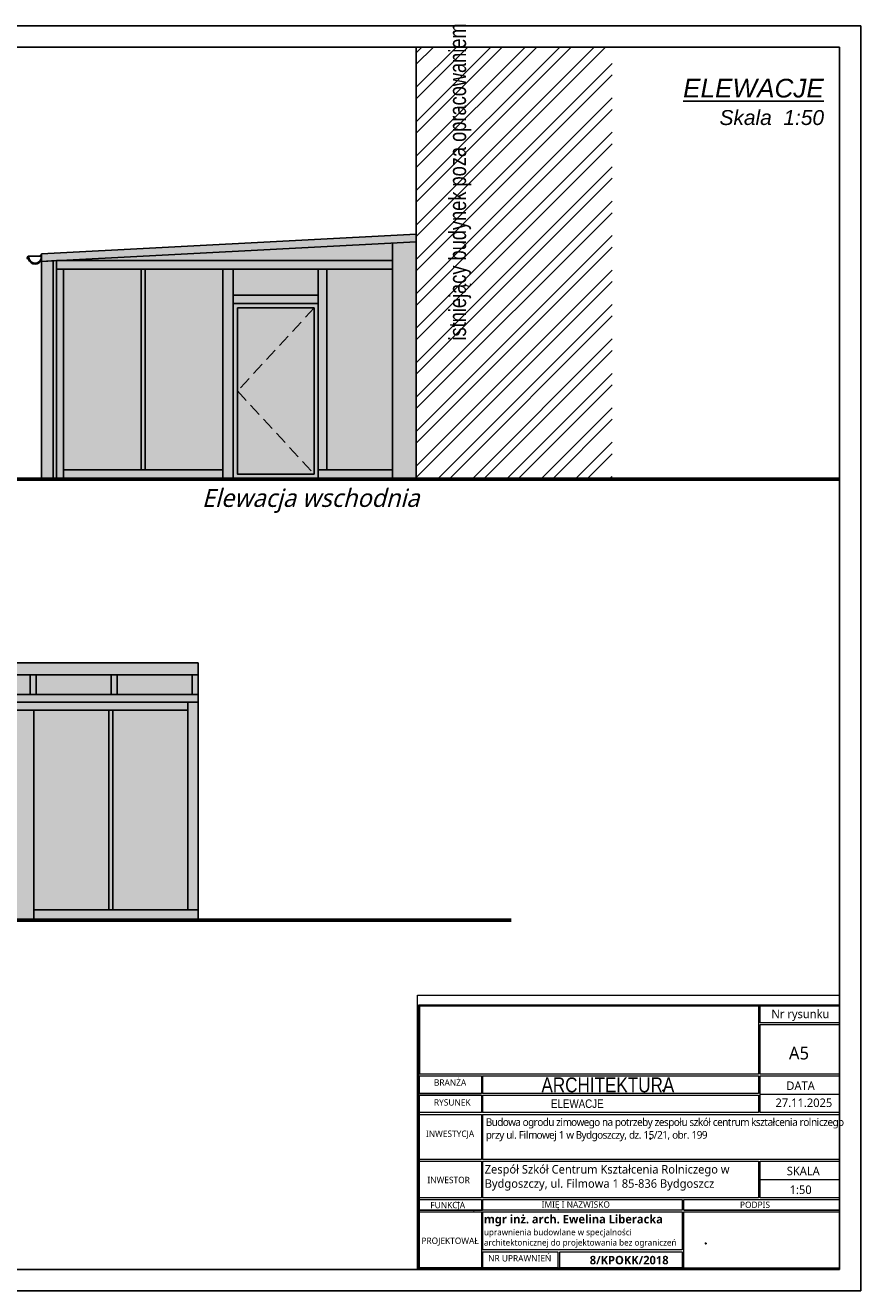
# Model space of a CAD drawing. Header units: millimetres. Extents: x 21303 to 26551, y 2599 to 8160.
# Tile 5 of 5: x 25571 to 26551, y 6675 to 8160. Entities that reach past the tile are written whole.
import ezdxf

# ---------------------------------------------------------------- set-up
doc = ezdxf.new("R2010")
doc.units = ezdxf.units.MM
doc.linetypes.add('1105-AUCH-KA-Auchan inw$0$DASHED2', pattern=[0.375, 0.25, -0.125])
doc.linetypes.add('OTKJ_A05', pattern=[2, 1.5, -0.5])
for name, color, linetype, lineweight in [('0-A-wymiary', 7, 'Continuous', 9), ('0. PRZEKROJOWA', 7, 'Continuous', 30), ('isa_V10520003E16E075_TUsr', 7, 'Continuous', 25), ('isa_V10520003E16E075_TUsr_19165818BF56C1D4', 5, 'OTKJ_A05', 25), ('opis', 241, 'Continuous', 13), ('Pikiety', 18, 'Continuous', 0), ('Punkty o określonej wysokości', 5, 'Continuous', 0), ('WYPELNIENIE', 252, 'Continuous', 18)]:
    doc.layers.add(name, color=color, linetype=linetype, lineweight=lineweight)
doc.layers.add('Znak północy', color=7, linetype='Continuous')
doc.styles.add('MÓJ', font='txt', dxfattribs={"width": 0.8, "height": 20})
doc.styles.add('tekst', font='txt', dxfattribs={"height": 20})

# ---------------------------------------------------------------- blocks, each defined once
blk = doc.blocks.new('OTRS_P05')
at = {"layer": 'isa_V10520003E16E075_TUsr', "true_color": 0x0a0909}
h = blk.add_hatch(color=18, dxfattribs=at)
h.dxf.hatch_style = 1
h.paths.add_polyline_path([(0.09, 0, 1), (-0.09, 0, 1)])
at = {"layer": 'isa_V10520003E16E075_TUsr', "color": 18, "true_color": 0x0a0909}
blk.add_lwpolyline([(0.09, 0, 1), (-0.09, 0, 1)], format="xyb", close=True, dxfattribs=at)
at = {"layer": 'isa_V10520003E16E075_TUsr_19165818BF56C1D4', "color": 18, "true_color": 0x0a0909}
blk.add_circle((0, 0), 0.09, dxfattribs=at)
blk = doc.blocks.new('OTRN_P05')
at = {"layer": 'isa_V10520003E16E075_TUsr', "true_color": 0x0a0909}
h = blk.add_hatch(color=18, dxfattribs=at)
h.dxf.hatch_style = 1
h.paths.add_polyline_path([(0.09, 0, 1), (-0.09, 0, 1)])
at = {"layer": 'isa_V10520003E16E075_TUsr', "color": 18, "true_color": 0x0a0909}
blk.add_lwpolyline([(0.09, 0, 1), (-0.09, 0, 1)], format="xyb", close=True, dxfattribs=at)
at = {"layer": 'isa_V10520003E16E075_TUsr_19165818BF56C1D4', "color": 18, "true_color": 0x0a0909}
blk.add_circle((0, 0), 0.09, dxfattribs=at)
blk = doc.blocks.new('SUPS01_08')
at = {"lineweight": 18, "true_color": 0x0000ff}
h = blk.add_hatch(color=5, dxfattribs=at)
h.dxf.hatch_style = 1
h.paths.add_polyline_path([(0.09, 0, 1), (-0.09, 0, 1)])
at = {"color": 18, "lineweight": 18, "true_color": 0x0a0909}
blk.add_circle((0, 0), 0.09, dxfattribs=at)

msp = doc.modelspace()

# ---------------------------------------------------------------- hatches: boundary and pattern name
at = {"true_color": 0x2e3234}
h = msp.add_hatch(color=250, dxfattribs=at)
h.dxf.hatch_style = 1
h.paths.add_polyline_path([(26001.7, 7883.7), (26001.7, 7873.7), (26001.7, 7638.2), (25924.7, 7638.2), (25914.7, 7638.2), (25914.7, 7628.2), (25814.7, 7628.2), (25814.7, 7627.2), (25802.7, 7627.2), (25802.7, 7638.2), (25711.7, 7638.2), (25706.7, 7638.2), (25615.7, 7638.2), (25615.7, 7873.7), (25607.5, 7873.7), (25607.5, 7627.2), (26029.7, 7627.2), (26029.7, 7905.8), (26001.7, 7904.4)])
h.paths.add_polyline_path([(25706.7, 7873.7), (25706.7, 7638.2), (25711.7, 7638.2), (25711.7, 7873.7)])
h.paths.add_polyline_path([(25802.7, 7873.7), (25802.7, 7638.2), (25802.7, 7627.2), (25814.7, 7627.2), (25814.7, 7628.2), (25814.7, 7833.2), (25814.7, 7843.2), (25814.7, 7873.7)])
h.paths.add_polyline_path([(25914.7, 7628.2), (25914.7, 7638.2), (25914.7, 7640.2), (25914.7, 7833.2), (25814.7, 7833.2), (25814.7, 7628.2)])
h.paths.add_polyline_path([(25914.7, 7833.2), (25914.7, 7843.2), (25814.7, 7843.2), (25814.7, 7833.2)])
h.paths.add_polyline_path([(25615.7, 7883.7), (25607.5, 7883.7), (25607.5, 7873.7), (25615.7, 7873.7), (25706.7, 7873.7), (25711.7, 7873.7), (25802.7, 7873.7), (25814.7, 7873.7), (25914.7, 7873.7), (25924.7, 7873.7), (26001.7, 7873.7), (26001.7, 7883.7)])
h.paths.add_polyline_path([(26001.7, 7904.4), (26029.7, 7905.8), (26029.7, 7914.9), (25589.7, 7891.8), (25589.7, 7890.6), (25589.7, 7885), (25589.7, 7882.8), (25603.7, 7883.5), (25607.5, 7883.7), (25615.7, 7884.1)])
h.paths.add_polyline_path([(25819.7, 7828.2), (25909.7, 7828.2), (25909.7, 7633.2), (25819.7, 7633.2), (25819.7, 7730.7)], flags=16)
at = {"true_color": 0x9dbbcd}
h = msp.add_hatch(color=9, dxfattribs=at)
h.dxf.hatch_style = 1
h.set_gradient(color1=(157, 187, 205), color2=(53, 95, 115), centered=1, name='CYLINDER')
h.paths.add_polyline_path([(25615.7, 7883.7), (26001.7, 7883.7), (26001.7, 7904.4), (25615.7, 7884.1)])
h.paths.add_polyline_path([(25924.7, 7873.7), (25924.7, 7638.2), (26001.7, 7638.2), (26001.7, 7873.7)])
h.paths.add_polyline_path([(25814.7, 7873.7), (25814.7, 7843.2), (25914.7, 7843.2), (25914.7, 7873.7)])
h.paths.add_polyline_path([(25819.7, 7730.7), (25909.7, 7828.2), (25819.7, 7828.2)])
h.paths.add_polyline_path([(25909.7, 7633.2), (25909.7, 7828.2), (25819.7, 7730.7)])
h.paths.add_polyline_path([(25819.7, 7730.7), (25819.7, 7633.2), (25909.7, 7633.2)])
h.paths.add_polyline_path([(25711.7, 7873.7), (25711.7, 7638.2), (25802.7, 7638.2), (25802.7, 7873.7)])
h.paths.add_polyline_path([(25615.7, 7638.2), (25706.7, 7638.2), (25706.7, 7873.7), (25615.7, 7873.7)])
at = {"true_color": 0x2e3234}
h = msp.add_hatch(color=250, dxfattribs=at)
h.dxf.hatch_style = 1
h.paths.add_polyline_path([(25589.7, 7882.8), (25589.7, 7627.2), (25603.7, 7627.2), (25603.7, 7883.5)])
h.paths.add_polyline_path([(25603.7, 7883.5), (25603.7, 7627.2), (25607.5, 7627.2), (25607.5, 7873.7), (25607.5, 7883.7)])
h = msp.add_hatch(color=250, dxfattribs=at)
h.dxf.hatch_style = 1
h.paths.add_polyline_path([(25914.7, 7843.2), (25914.7, 7833.2), (25914.7, 7640.2), (25914.7, 7638.2), (25924.7, 7638.2), (25924.7, 7873.7), (25914.7, 7873.7)])
h = msp.add_hatch(color=250, dxfattribs=at)
h.dxf.hatch_style = 1
h.paths.add_polyline_path([(25773.7, 7397.5), (25773.7, 7411.5), (24973.7, 7411.5), (24973.7, 7397.5), (25192.7, 7397.5), (25199.7, 7397.5), (25287.7, 7397.5), (25294.7, 7397.5), (25479.7, 7397.5), (25486.7, 7397.5), (25576.7, 7397.5), (25583.7, 7397.5), (25671.7, 7397.5), (25678.7, 7397.5), (25766.7, 7397.5), (25773.7, 7397.5)], is_closed=False)
h = msp.add_hatch(color=250, dxfattribs=at)
h.dxf.hatch_style = 1
h.paths.add_polyline_path([(24973.7, 7365.4), (24978.5, 7365.4), (24990.5, 7365.4), (25192.7, 7365.4), (25192.7, 7374.4), (24973.7, 7374.4)])
h.paths.add_polyline_path([(24978.5, 7365.4), (24978.5, 7116.3, -1), (24990.5, 7116.3), (24990.5, 7365.4)])
h.paths.add_polyline_path([(24978.5, 7116.3, 1), (24990.5, 7116.3, 1)])
h.paths.add_polyline_path([(25192.7, 7109.8), (25448.7, 7109.8), (25448.7, 7121.8), (25388.7, 7121.8), (25376.7, 7121.8), (25287.2, 7121.8), (25282.2, 7121.8), (25192.7, 7121.8)])
h.paths.add_polyline_path([(25282.2, 7356.3), (25282.2, 7121.8), (25287.2, 7121.8), (25287.2, 7356.3)])
h.paths.add_polyline_path([(25388.7, 7315.8), (25388.7, 7325.8), (25388.7, 7356.3), (25376.7, 7356.3), (25376.7, 7121.8), (25388.7, 7121.8)])
h.paths.add_polyline_path([(25388.7, 7315.8), (25448.7, 7315.8), (25458.7, 7315.8), (25568.7, 7315.8), (25568.7, 7325.8), (25388.7, 7325.8)])
h.paths.add_polyline_path([(25458.7, 7110.8), (25458.7, 7315.8), (25448.7, 7315.8), (25448.7, 7121.8), (25448.7, 7109.8), (25458.7, 7109.8)])
h.paths.add_polyline_path([(25568.7, 7121.8), (25568.7, 7315.8), (25458.7, 7315.8), (25458.7, 7110.8), (25568.7, 7110.8)])
h.paths.add_polyline_path([(25568.7, 7325.8), (25568.7, 7315.8), (25568.7, 7121.8), (25568.7, 7110.8), (25568.7, 7109.8), (25580.7, 7109.8), (25580.7, 7121.8), (25580.7, 7356.3), (25568.7, 7356.3)])
h.paths.add_polyline_path([(25668.7, 7356.3), (25668.7, 7121.8), (25673.7, 7121.8), (25673.7, 7356.3)])
h.paths.add_polyline_path([(25773.7, 7365.4), (25761.7, 7365.4), (25761.7, 7356.3), (25761.7, 7121.8), (25773.7, 7121.8)])
h.paths.add_polyline_path([(25192.7, 7356.3), (25282.2, 7356.3), (25287.2, 7356.3), (25376.7, 7356.3), (25388.7, 7356.3), (25568.7, 7356.3), (25580.7, 7356.3), (25668.7, 7356.3), (25673.7, 7356.3), (25761.7, 7356.3), (25761.7, 7365.4), (25192.7, 7365.4)])
h.paths.add_polyline_path([(25773.7, 7374.4), (25678.7, 7374.4), (25671.7, 7374.4), (25583.7, 7374.4), (25576.7, 7374.4), (25486.7, 7374.4), (25479.7, 7374.4), (25389.7, 7374.4), (25382.7, 7374.4), (25294.7, 7374.4), (25287.7, 7374.4), (25199.7, 7374.4), (25192.7, 7374.4), (25192.7, 7365.4), (25761.7, 7365.4), (25773.7, 7365.4)])
h.paths.add_polyline_path([(25773.7, 7397.5), (25766.7, 7397.5), (25766.7, 7374.4), (25773.7, 7374.4)])
h.paths.add_polyline_path([(25678.7, 7374.4), (25678.7, 7397.5), (25671.7, 7397.5), (25671.7, 7374.4), (25678.7, 7374.4)], is_closed=False)
h.paths.add_polyline_path([(25583.7, 7374.4), (25583.7, 7397.5), (25576.7, 7397.5), (25576.7, 7374.4)])
h.paths.add_polyline_path([(25486.7, 7374.4), (25486.7, 7397.5), (25479.7, 7397.5), (25479.7, 7374.4)])
h.paths.add_polyline_path([(25389.7, 7374.4), (25389.7, 7397.5), (25382.7, 7397.5), (25382.7, 7374.4), (25389.7, 7374.4)], is_closed=False)
h.paths.add_polyline_path([(25294.7, 7397.5), (25287.7, 7397.5), (25287.7, 7374.4), (25294.7, 7374.4)])
h.paths.add_polyline_path([(25199.7, 7397.5), (25192.7, 7397.5), (25192.7, 7374.4), (25199.7, 7374.4)])
h.paths.add_polyline_path([(25463.7, 7310.8), (25563.7, 7310.8), (25563.7, 7115.8), (25463.7, 7115.8), (25463.7, 7213.3)], flags=16)
at = {"true_color": 0x9dbbcd}
h = msp.add_hatch(color=9, dxfattribs=at)
h.dxf.hatch_style = 1
h.set_gradient(color1=(157, 187, 205), color2=(53, 95, 115), centered=1, name='CYLINDER')
h.paths.add_polyline_path([(25673.7, 7356.3), (25673.7, 7121.8), (25761.7, 7121.8), (25761.7, 7356.3)])
h.paths.add_polyline_path([(25580.7, 7121.8), (25668.7, 7121.8), (25668.7, 7356.3), (25580.7, 7356.3)])
h.paths.add_polyline_path([(25388.7, 7325.8), (25568.7, 7325.8), (25568.7, 7356.3), (25388.7, 7356.3)])
h.paths.add_polyline_path([(25463.7, 7213.3), (25563.7, 7310.8), (25463.7, 7310.8)])
h.paths.add_polyline_path([(25563.7, 7115.8), (25563.7, 7310.8), (25463.7, 7213.3)])
h.paths.add_polyline_path([(25463.7, 7213.3), (25463.7, 7115.8), (25563.7, 7115.8)])
h.paths.add_polyline_path([(25388.7, 7121.8), (25448.7, 7121.8), (25448.7, 7315.8), (25388.7, 7315.8)])
h.paths.add_polyline_path([(25287.2, 7356.3), (25287.2, 7121.8), (25376.7, 7121.8), (25376.7, 7356.3)])
h.paths.add_polyline_path([(25192.7, 7121.8), (25282.2, 7121.8), (25282.2, 7356.3), (25192.7, 7356.3)])
h.paths.add_polyline_path([(25287.7, 7397.5), (25199.7, 7397.5), (25199.7, 7374.4), (25287.7, 7374.4)])
h.paths.add_polyline_path([(25479.7, 7374.4), (25479.7, 7397.5), (25294.7, 7397.5), (25294.7, 7374.4), (25382.7, 7374.4), (25382.7, 7397.5), (25389.7, 7397.5), (25389.7, 7374.4)])
h.paths.add_polyline_path([(25576.7, 7374.4), (25576.7, 7397.5), (25486.7, 7397.5), (25486.7, 7374.4)])
h.paths.add_polyline_path([(25671.7, 7374.4), (25671.7, 7397.5), (25583.7, 7397.5), (25583.7, 7374.4), (25671.7, 7374.4)], is_closed=False)
h.paths.add_polyline_path([(25773.7, 7374.4), (25766.7, 7374.4), (25766.7, 7397.5), (25678.7, 7397.5), (25678.7, 7374.4), (25773.7, 7374.4)], is_closed=False)
at = {"true_color": 0x2e3234}
h = msp.add_hatch(color=250, dxfattribs=at)
h.dxf.hatch_style = 1
h.paths.add_polyline_path([(25761.7, 7121.8), (25673.7, 7121.8), (25668.7, 7121.8), (25580.7, 7121.8), (25580.7, 7109.8), (25773.7, 7109.8), (25773.7, 7121.8)])
at = {"layer": 'WYPELNIENIE'}
h = msp.add_hatch(dxfattribs=at)
h.set_pattern_fill('ANSI32', color=256, scale=3)
h.paths.add_polyline_path([(26029.7, 8134.2), (26029.7, 7914.9), (26029.7, 7905.8), (26029.7, 7627.2), (26259.7, 7627.2), (26259.7, 8134.2)])
h.paths.add_polyline_path([(24716.6, 7915), (24716.6, 8134.2), (24577, 8134.2), (24577, 7627.3), (24716.6, 7627.3)])

# ---------------------------------------------------------------- linework, layer by layer
for p, q in [((26029.7, 7914.9), (26029.7, 8134.2)), ((25589.7, 7891.8), (26029.7, 7914.9)), ((25589.7, 7882.8), (26029.7, 7905.8)), ((26001.7, 7904.4), (26001.7, 7627.2)), ((26029.7, 7914.9), (26029.7, 7627.2)), ((25574.2, 7888.9), (25588.7, 7889)), ((25589.7, 7882.8), (25589.7, 7891.8)), ((25607.5, 7883.7), (25589.7, 7882.8)), ((25589.7, 7882.8), (25589.7, 7627.1)), ((25589.7, 7882.8), (25589.7, 7627.1)), ((25603.7, 7883.5), (25603.7, 7627.2)), ((25607.5, 7627.2), (25607.5, 7883.7)), ((26001.7, 7883.7), (25607.5, 7883.7)), ((26001.7, 7873.7), (25607.5, 7873.7)), ((25615.7, 7884.1), (25615.7, 7883.7)), ((25615.7, 7873.7), (25615.7, 7627.2)), ((25706.7, 7873.7), (25706.7, 7638.2)), ((25711.7, 7873.7), (25711.7, 7638.2)), ((25814.7, 7873.7), (25814.7, 7627.2)), ((25914.7, 7640.2), (25914.7, 7873.7)), ((25914.7, 7873.7), (25924.7, 7873.7)), ((25924.7, 7873.7), (25924.7, 7638.2)), ((25814.7, 7843.2), (25914.7, 7843.2)), ((25814.7, 7628.2), (25814.7, 7833.2)), ((25814.7, 7833.2), (25914.7, 7833.2)), ((25814.7, 7833.2), (25914.7, 7833.2)), ((25914.7, 7833.2), (25914.7, 7628.2)), ((25802.7, 7638.2), (25615.7, 7638.2)), ((26001.7, 7638.2), (25914.7, 7638.2)), ((26029.7, 7627.2), (25607.5, 7627.2)), ((25773.7, 7411.5), (24973.7, 7411.5)), ((25773.7, 7397.5), (25773.7, 7411.5)), ((24973.7, 7397.5), (25773.7, 7397.5)), ((25773.7, 7397.5), (25773.7, 7109.8)), ((24973.7, 7374.4), (25773.7, 7374.4)), ((24973.7, 7365.4), (25773.7, 7365.4)), ((25761.7, 7356.3), (25192.7, 7356.3)), ((25580.7, 7356.3), (25580.7, 7109.8)), ((25668.7, 7356.3), (25668.7, 7121.8)), ((25673.7, 7356.3), (25673.7, 7121.8)), ((25761.7, 7365.4), (25761.7, 7121.8)), ((25580.7, 7121.8), (25773.7, 7121.8))]:
    msp.add_line(p, q)
at = {"linetype": '1105-AUCH-KA-Auchan inw$0$DASHED2', "ltscale": 60}
for p, q in [((25909.7, 7828.2), (25819.7, 7730.7)), ((25819.7, 7730.7), (25909.7, 7633.2))]:
    msp.add_line(p, q, dxfattribs=at)
at = {"lineweight": 0}
for p, q in [((26033.3, 6928.8), (26033.3, 7009)), ((26033.3, 6994.9), (26033.3, 6928.8))]:
    msp.add_line(p, q, dxfattribs=at)
at = {"color": 0, "linetype": 'Continuous'}
msp.add_line((26033.3, 6928.7), (26033.3, 7009), dxfattribs=at)
at = {"linetype": 'Continuous', "lineweight": 0}
msp.add_line((26526.3, 6769.4), (26526.3, 6836), dxfattribs=at)
for points in [[(25573.9, 7885.5, -0.518937), (25573.3, 7887.7)], [(25574, 7886, -0.517632), (25573.6, 7887.4)], [(25573.8, 7886.2, -1.481785), (25575.2, 7887)], [(25573.8, 7886.3, -1.474629), (25575.2, 7887)], [(25589.6, 7887.5, -0.862296), (25575.1, 7885.3)], [(25575.7, 7884.6, -0.076996), (25575.2, 7887)], [(25575.7, 7884.5, -0.077746), (25575.2, 7887)], [(25589.6, 7887.4, -0.771015), (25575.5, 7884.9)], [(25589.6, 7888.3, -0.804641), (25575.7, 7884.5)], [(25589.6, 7888.3, -0.804816), (25575.7, 7884.6)], [(25589.8, 7885.1, -0.737622), (25574.7, 7885.2)]]:
    msp.add_lwpolyline(points, format="xyb")
for points in [[(25573.3, 7887.7), (25574.2, 7888.9)], [(25573.6, 7887.4), (25574.6, 7888.5)], [(25575, 7887.4), (25574.1, 7887.6)], [(25574.6, 7888.5), (25574.2, 7888.9)], [(25575.7, 7884), (25575, 7887.5)], [(25588.9, 7890.4), (25588.5, 7890)], [(25588.8, 7889.6), (25588.5, 7890)], [(25588.7, 7889), (25589.3, 7890)], [(25589.2, 7890), (25588.8, 7889.6)], [(25589.8, 7890.6), (25588.9, 7890.4)]]:
    msp.add_lwpolyline(points)
for points in [[(25802.7, 7873.7), (25814.7, 7873.7), (25814.7, 7627.2), (25802.7, 7627.2)], [(25814.7, 7833.2), (25914.7, 7833.2), (25914.7, 7628.2), (25814.7, 7628.2)], [(25819.7, 7828.2), (25909.7, 7828.2), (25909.7, 7633.2), (25819.7, 7633.2)], [(25576.7, 7397.5), (25583.7, 7397.5), (25583.7, 7374.4), (25576.7, 7374.4)], [(25671.7, 7397.5), (25678.7, 7397.5), (25678.7, 7374.4), (25671.7, 7374.4)], [(25766.7, 7397.5), (25773.7, 7397.5), (25773.7, 7374.4), (25766.7, 7374.4)]]:
    msp.add_lwpolyline(points, close=True)
at = {"lineweight": 0}
msp.add_lwpolyline([(26031.3, 7021.8), (26526.3, 7021.8), (26526.3, 6699.8), (26031.3, 6699.8)], close=True, dxfattribs=at)
at = {"layer": '0-A-wymiary', "linetype": 'ByBlock'}
for p, q in [((26527.3, 7010), (26032.3, 7010)), ((26032.3, 7010), (26032.3, 6699.8)), ((26060.1, 7010), (26527.3, 7010)), ((26033.3, 7009), (26431.3, 7009)), ((26431.3, 7009), (26431.3, 6928.8)), ((26433.3, 7009), (26526.3, 7009)), ((26433.3, 6989.1), (26433.3, 7009)), ((26526.3, 7009), (26526.3, 6989.1)), ((26526.3, 6989.1), (26433.3, 6989.1)), ((26433.3, 6987.1), (26526.3, 6987.1)), ((26433.3, 6928.8), (26433.3, 6987.1)), ((26526.3, 6993.7), (26526.3, 6989.1)), ((26526.3, 6973.4), (26526.3, 6928.8)), ((26431.3, 6928.8), (26033.3, 6928.8)), ((26431.3, 6928.8), (26033.3, 6928.8)), ((26107.3, 6926.8), (26107.3, 6906.3)), ((26526.3, 6928.8), (26433.3, 6928.8)), ((26526.3, 6928.8), (26433.3, 6928.8)), ((26526.3, 6926.8), (26526.3, 6883.8)), ((26033.3, 6906.3), (26106.3, 6906.3)), ((26033.3, 6837), (26033.3, 6903.5)), ((26107.3, 6904.3), (26107.3, 6883.8)), ((26433.3, 6905.3), (26526.3, 6905.3)), ((26526.3, 6903.5), (26526.3, 6838)), ((26033.3, 6881.8), (26106.3, 6881.8)), ((26033.3, 6838.8), (26033.3, 6881.8)), ((26033.3, 6828.8), (26033.3, 6881.8)), ((26033.3, 6881.8), (26106.3, 6881.8)), ((26106.3, 6881.8), (26106.3, 6828.8)), ((26107.3, 6881.8), (26107.3, 6851.8)), ((26107.3, 6881.8), (26526.3, 6881.8)), ((26526.3, 6881.8), (26526.3, 6828.8)), ((26107.3, 6851.8), (26107.3, 6828.8)), ((26033.3, 6765.4), (26033.3, 6838)), ((26106.3, 6828.8), (26033.3, 6828.8)), ((26106.3, 6828.8), (26033.3, 6828.8)), ((26526.3, 6828.8), (26107.3, 6828.8)), ((26107.3, 6826.8), (26107.3, 6783.8)), ((26433.3, 6805.3), (26526.3, 6805.3)), ((26107.3, 6781.8), (26107.3, 6769.4)), ((26107.3, 6781.8), (26107.3, 6769.4)), ((26033.3, 6769.4), (26107.3, 6769.4)), ((26033.3, 6767.4), (26106.3, 6767.4)), ((26033.3, 6767.4), (26107.3, 6767.4)), ((26033.3, 6700.8), (26033.3, 6767.4)), ((26106.3, 6767.4), (26106.3, 6701.8)), ((26107.3, 6767.4), (26341.8, 6767.4)), ((26107.3, 6767.4), (26341.8, 6767.4)), ((26107.3, 6767.4), (26107.3, 6722.6)), ((26107.3, 6722.6), (26107.3, 6767.4)), ((26341.8, 6767.4), (26341.8, 6765.4)), ((26341.8, 6767.4), (26341.8, 6722.6)), ((26343.8, 6769.4), (26526.3, 6769.4)), ((26343.8, 6767.4), (26431.3, 6767.4)), ((26343.8, 6767.4), (26526.3, 6767.4)), ((26343.8, 6701.8), (26343.8, 6767.4)), ((26343.8, 6767.4), (26526.3, 6767.4)), ((26526.3, 6767.4), (26526.3, 6701.8)), ((26341.8, 6722.6), (26107.3, 6722.6)), ((26107.3, 6720.6), (26107.3, 6701.8)), ((26107.3, 6701.8), (26107.3, 6720.6)), ((26196, 6720.6), (26196, 6700.8)), ((26106.3, 6701.8), (26033.3, 6701.8)), ((26033.3, 6701.8), (26526.3, 6701.8)), ((26033.3, 6699.8), (26106.3, 6699.8)), ((26057.3, 6699.8), (26526.3, 6699.8)), ((26107.3, 6699.8), (26341.8, 6699.8)), ((26343.8, 6699.8), (26526.3, 6699.8))]:
    msp.add_line(p, q, dxfattribs=at)
for points in [[(26106.3, 6906.3), (26033.3, 6906.3), (26033.3, 6926.8), (26106.3, 6926.8)], [(26107.3, 6926.8), (26431.3, 6926.8), (26431.3, 6906.3), (26107.3, 6906.3)], [(26458.3, 6926.8), (26526.3, 6926.8), (26526.3, 6883.8), (26458.3, 6883.8)], [(26106.3, 6883.8), (26033.3, 6883.8), (26033.3, 6904.3), (26106.3, 6904.3)], [(26106.3, 6883.8), (26033.3, 6883.8), (26033.3, 6904.3), (26106.3, 6904.3)], [(26107.3, 6904.3), (26431.3, 6904.3), (26431.3, 6883.8), (26107.3, 6883.8)], [(26106.3, 6783.8), (26033.3, 6783.8), (26033.3, 6826.8), (26106.3, 6826.8)], [(26107.3, 6826.8), (26431.3, 6826.8), (26431.3, 6783.8), (26107.3, 6783.8)], [(26106.3, 6769.4), (26033.3, 6769.4), (26033.3, 6781.8), (26106.3, 6781.8)], [(26107.3, 6781.8), (26341.8, 6781.8), (26341.8, 6769.4), (26107.3, 6769.4)], [(26196, 6701.8), (26107.3, 6701.8), (26107.3, 6720.6), (26196, 6720.6)], [(26198, 6720.6), (26341.8, 6720.6), (26341.8, 6701.8), (26198, 6701.8)]]:
    msp.add_lwpolyline(points, dxfattribs=at)
for points in [[(26033.3, 6926.8), (26106.3, 6926.8), (26106.3, 6906.3), (26033.3, 6906.3)], [(26433.3, 6926.8), (26526.3, 6926.8), (26526.3, 6883.8), (26433.3, 6883.8)], [(26033.3, 6904.3), (26106.3, 6904.3), (26106.3, 6883.8), (26033.3, 6883.8)], [(26033.3, 6826.8), (26106.3, 6826.8), (26106.3, 6783.8), (26033.3, 6783.8)], [(26433.3, 6826.8), (26526.3, 6826.8), (26526.3, 6783.8), (26433.3, 6783.8)], [(26033.3, 6781.8), (26106.3, 6781.8), (26106.3, 6769.4), (26033.3, 6769.4)], [(26343.8, 6781.8), (26526.3, 6781.8), (26526.3, 6769.4), (26343.8, 6769.4)], [(26198, 6720.6), (26341.8, 6720.6), (26341.8, 6701.8), (26198, 6701.8)]]:
    msp.add_lwpolyline(points, close=True, dxfattribs=at)
msp.add_point((26097.1, 6767.5), dxfattribs=at)
msp.add_point((26097.1, 6767.5), dxfattribs=at)
at = {"layer": '0. PRZEKROJOWA', "lineweight": 60}
for p, q in [((26526.3, 7627.2), (25371.1, 7627.2)), ((24577, 7109.8), (26141, 7109.8))]:
    msp.add_line(p, q, dxfattribs=at)
at = {"layer": 'Znak północy', "ltscale": 10}
for points in [[(24452, 8159.2), (26551.3, 8159.2), (26551.3, 6674.8), (24452, 6674.8)], [(24577, 8134.2), (26526.3, 8134.2), (26526.3, 6699.8), (24577, 6699.8)]]:
    msp.add_lwpolyline(points, close=True, dxfattribs=at)

# ---------------------------------------------------------------- block references
at = {"layer": 'Pikiety', "color": 18, "true_color": 0x000000, "xscale": 5, "yscale": 5, "zscale": 5}
for name, p in [('OTRN_P05', (26319.4, 6909.7)), ('OTRS_P05', (26304.4, 6853.2)), ('OTRS_P05', (26369.4, 6730.3))]:
    msp.add_blockref(name, p, dxfattribs=at)
at = {"layer": 'Punkty o określonej wysokości', "color": 5, "true_color": 0x0000ff, "xscale": 5, "yscale": 5, "zscale": 5}
msp.add_blockref('SUPS01_08', (26079.2, 6778.3), dxfattribs=at)

# ---------------------------------------------------------------- texts
at = {"layer": '0-A-wymiary', "linetype": 'ByBlock', "attachment_point": 1, "style": 'tekst'}
for s, width, heights, insert, char_height in [('{\\f@Microsoft YaHei Light|b0|i0|c238|p34;Nr rysunku}', 375.174, [18.6], (26446.5, 7004.6, -1), 10), ('{\\f@Microsoft YaHei Light|b1|i0|c238|p34;\\H1.37614x;mgr inż. arch. Ewelina Liberacka\\P\\f@Microsoft YaHei Light|b0|i0|c238|p34;\\H0.72667x;uprawnienia budowlane w specjalności\\Parchitektonicznej do projektowania bez ograniczeń}', 787.56, [155.3], (26109.1, 6763.8), 7.267), ('\\A1;{\\f@Microsoft YaHei Light|b1|i0|c238|p34;8/KPOKK/2018}', 438.023, [185.6], (26233.3, 6715.7), 10)]:
    msp.add_mtext_dynamic_manual_height_columns(s, width=width, gutter_width=12.5, heights=heights, dxfattribs=dict(at, insert=insert, char_height=char_height))
for s, insert, char_height, width in [('{\\f@Microsoft YaHei Light|b0|i0|c238|p34;A5}', (26467, 6961.2, -1), 15, 187.587), ('{\\f@Microsoft YaHei Light|b0|i0|c238|p34;BRANŻA}', (26050.4, 6922.9, -1), 7.5, 187.587), ('{\\FTechnicLite|c2;ARCHITEKTURA}', (26176.6, 6925.1, -1), 17.5, 187.587), ('{\\f@Microsoft YaHei Light|b0|i0|c238|p34;DATA}', (26464, 6920.4, -1), 10, 187.587), ('{\\f@Microsoft YaHei Light|b0|i0|c238|p34;RYSUNEK}', (26050.4, 6899.6, -1), 7.5, 187.587), ('      {\\FTechnicLite|c2;\\H0.714286x;ELEWACJE}', (26156.6, 6899.3), 14, 343.768), ('{\\f@Microsoft YaHei Light|b0|i0|c238|p34;27.11.2025}', (26451.3, 6900.4, -1), 10, 3751.737), ('{\\T0.9;\\f@Microsoft YaHei Light|b0|i0|c238|p34;Budowa ogrodu zimowego na potrzeby zespołu szkół centrum kształcenia rolniczego przy ul. Filmowej 1 w Bydgoszczy, dz. 15/21, obr. 199}', (26111.3, 6877.2), 9, 422.683), ('{\\f@Microsoft YaHei Light|b0|i0|c238|p34;INWESTYCJA}', (26041, 6862.8, -1), 7.5, 187.587), ('{\\A1;\\fMicrosoft YaHei Light|b0|i0|c238|p34;Zespół Szkół Centrum Kształcenia Rolniczego w \\PBydgoszczy, ul. Filmowa 1 85-836 Bydgoszcz}', (26110, 6822.3), 10, 7242.059), ('{\\f@Microsoft YaHei Light|b0|i0|c238|p34;SKALA}', (26464.5, 6820.3, -1), 10, 187.587), ('{\\f@Microsoft YaHei Light|b0|i0|c238|p34;INWESTOR}', (26042.8, 6808.5, -1), 7.5, 187.587), ('{\\f@Microsoft YaHei Light|b0|i0|c238|p34;1:50}', (26467.9, 6798.3, -1), 10, 187.587), ('{\\f@Microsoft YaHei Light|b0|i0|c238|p34;FUNKCJA}', (26046.2, 6779.1), 7.5, 187.587), ('{\\fYu Gothic Medium|b0|i0|c238|p34;IMIĘ I NAZWISKO}', (26176.9, 6779.7), 7.5, 187.587), ('{\\fYu Gothic Medium|b0|i0|c238|p34;PODPIS}', (26409.6, 6779.4), 7.5, 187.587), ('{\\f@Microsoft YaHei Light|b0|i0|c238|p34;PROJEKTOWAŁ}', (26035.7, 6737.2, -1), 7.5, 187.587), ('{\\f@Microsoft YaHei Light|b0|i0|c238|p34;NR UPRAWNIEŃ}', (26114.1, 6716.6), 7.5, 187.587)]:
    msp.add_mtext(s, dxfattribs=dict(at, insert=insert, char_height=char_height, width=width))
at = {"layer": 'opis', "color": 7, "insert": (26033.3, 7615.7), "char_height": 21.06, "attachment_point": 3}
msp.add_mtext('{\\fMicrosoft YaHei UI Light|b0|i1|c238|p34;Elewacja wschodnia}', dxfattribs=at)
at = {"layer": 'WYPELNIENIE', "insert": (26068.1, 8162.2), "char_height": 20, "width": 535.675, "attachment_point": 3, "rotation": 90, "style": 'MÓJ'}
msp.add_mtext(' istniejący budynek poza opracowaniem', dxfattribs=at)
at = {"layer": 'Znak północy', "ltscale": 10}
for s, insert, char_height, attachment_point in [('{\\L\\fArial|b0|i1|c238|p34;ELEWACJE}', (26508, 8097.1), 21.938, 3), ('{\\fArial|b0|i1|c238|p34;Skala  1:50}', (26385.6, 8060.4), 17.55, 1)]:
    msp.add_mtext(s, dxfattribs=dict(at, insert=insert, char_height=char_height, attachment_point=attachment_point))

doc.saveas('drawing.dxf')
